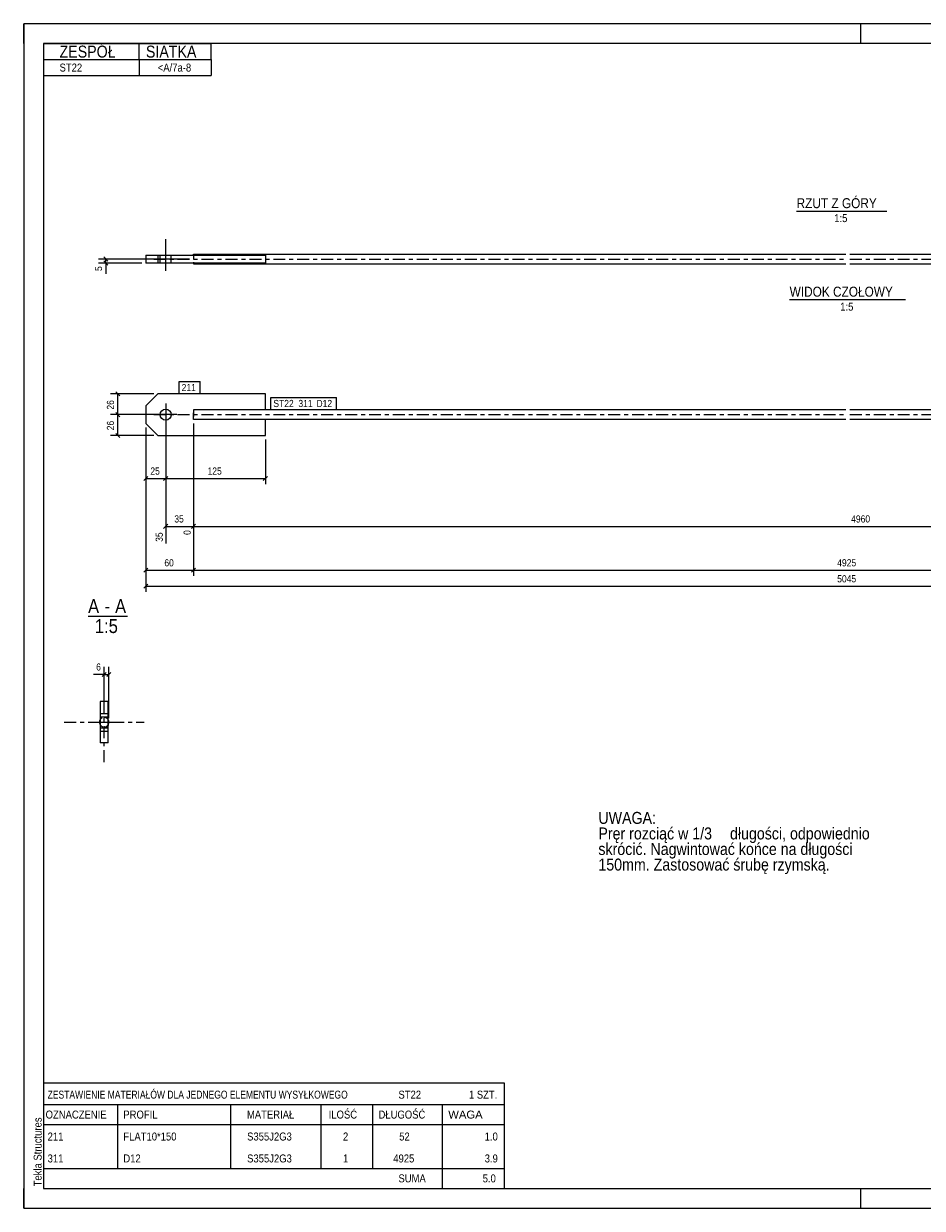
# Model space of a CAD drawing. Header units: millimetres. Extents: x 0 to 420, y 0 to 297.
# Tile 1 of 2: x 0 to 225, y 0 to 297. Entities that reach past the tile are written whole.
import ezdxf

# ---------------------------------------------------------------- set-up
doc = ezdxf.new("R2010")
doc.units = ezdxf.units.MM
for name, pattern in [('XKITLINE00', [0]), ('XKITLINE01', [4, 1, -1, 1, -1]), ('XKITLINE03', [6, 3, -1, 1, -1])]:
    doc.linetypes.add(name, pattern=pattern)
for name, color, linetype, lineweight in [('Arkusz rysunku', 3, 'Continuous', 0), ('Element', 2, 'Continuous', 0), ('Inny typ obiektu', 7, 'Continuous', 0), ('Tekst', 7, 'Continuous', 0), ('Wymiar', 4, 'Continuous', 0), ('Znak elementu', 2, 'Continuous', 0), ('Śruba', 3, 'Continuous', 0)]:
    doc.layers.add(name, color=color, linetype=linetype, lineweight=lineweight)
doc.styles.add('ARIAL', font='ARIAL.TTF')

msp = doc.modelspace()

# ---------------------------------------------------------------- linework, layer by layer
at = {"layer": 'Arkusz rysunku', "linetype": 'XKITLINE00', "lineweight": 0}
for p, q in [((420, 297), (0, 297)), ((0, 297), (0, 0)), ((0, 292), (0, 297)), ((5, 297), (0, 297)), ((210, 292), (210, 297)), ((415, 292), (5, 292)), ((5, 292), (5, 5)), ((0, 0), (0, 5)), ((5, 5), (415, 5)), ((210, 0), (210, 5)), ((0, 0), (420, 0))]:
    msp.add_line(p, q, dxfattribs=at)
at = {"layer": 'Element', "linetype": 'XKITLINE00', "lineweight": 0}
for p, q in [((30.62, 239), (30.62, 237)), ((30.62, 239), (60.62, 239)), ((33.62, 239), (33.62, 237)), ((42.62, 239.2), (206.22, 239.2)), ((42.62, 239), (42.62, 239.2)), ((60.62, 239), (60.62, 237)), ((207.22, 239.2), (370.82, 239.2)), ((60.62, 237), (30.62, 237)), ((42.62, 237), (42.62, 236.8)), ((42.62, 236.8), (206.22, 236.8)), ((207.22, 236.8), (370.82, 236.8)), ((33.62, 204.18), (30.62, 201.18)), ((60.62, 204.18), (33.62, 204.18)), ((60.62, 200.18), (60.62, 204.18)), ((30.62, 201.18), (30.62, 196.78)), ((42.62, 200.18), (42.62, 199.47)), ((60.62, 200.18), (42.62, 200.18)), ((42.62, 199.47), (42.62, 198.5)), ((206.22, 200.18), (60.62, 200.18)), ((352.82, 200.18), (207.22, 200.18)), ((30.62, 196.78), (33.62, 193.78)), ((42.62, 197.78), (42.62, 198.5)), ((60.62, 197.78), (42.62, 197.78)), ((206.22, 197.78), (60.62, 197.78)), ((60.62, 193.78), (60.62, 197.78)), ((352.82, 197.78), (207.22, 197.78)), ((33.62, 193.78), (60.62, 193.78)), ((21.18, 127.06), (19.18, 127.06)), ((19.18, 127.06), (19.19, 116.66)), ((21.19, 116.66), (21.18, 127.06)), ((19.18, 124.06), (21.18, 124.06)), ((19.19, 119.66), (21.19, 119.66)), ((21.19, 116.66), (19.19, 116.66))]:
    msp.add_line(p, q, dxfattribs=at)
at = {"layer": 'Element', "linetype": 'XKITLINE03', "lineweight": 0}
for p, q in [((32.62, 238), (206.22, 238)), ((207.22, 238), (380.82, 238)), ((32.62, 198.98), (206.22, 198.98)), ((207.22, 198.98), (380.82, 198.98)), ((20.19, 111.86), (20.19, 131.86)), ((10.19, 121.86), (30.19, 121.86))]:
    msp.add_line(p, q, dxfattribs=at)
at = {"layer": 'Element', "linetype": 'XKITLINE01', "lineweight": 0}
for p, q in [((42.62, 239.2), (42.62, 237)), ((42.62, 239), (42.62, 237)), ((42.62, 237), (42.62, 237.15)), ((60.62, 200.18), (42.62, 200.18)), ((42.62, 200.18), (42.62, 199.47)), ((42.62, 198.5), (42.62, 199.47)), ((42.62, 197.78), (42.62, 198.5)), ((60.62, 197.78), (42.62, 197.78)), ((21.18, 123.06), (19.18, 123.06)), ((21.18, 124.06), (21.19, 120.66)), ((21.19, 120.66), (19.19, 120.66))]:
    msp.add_line(p, q, dxfattribs=at)
at = {"layer": 'Element', "linetype": 'XKITLINE00', "lineweight": 0}
for start, end in [(154.2294, 205.7761), (334.2296, 25.7759)]:
    msp.add_arc((20.19, 121.86), 1.2, start, end, dxfattribs=at)
at = {"layer": 'Element', "linetype": 'XKITLINE01', "lineweight": 0}
for start, end in [(25.7759, 154.2294), (205.7761, 334.2296)]:
    msp.add_arc((20.19, 121.86), 1.2, start, end, dxfattribs=at)
at = {"layer": 'Inny typ obiektu', "linetype": 'XKITLINE00', "lineweight": 0}
for p, q in [((5, 292), (47, 292)), ((5, 292), (5, 288)), ((29, 288), (29, 292)), ((47, 288), (47, 292)), ((5, 288), (47, 288)), ((5, 288), (5, 284)), ((29, 288), (29, 284)), ((47, 288), (47, 284)), ((5, 284), (47, 284)), ((193.86, 250), (216.46, 250)), ((192.12, 227.81), (221.2, 227.81)), ((16.15, 148.48), (26.03, 148.48)), ((5, 31.5), (5, 26)), ((5, 31.5), (120.5, 31.5)), ((120.5, 31.5), (120.5, 26)), ((5, 26), (5, 21)), ((5, 26), (120.5, 26)), ((23.5, 26), (23.5, 21)), ((52, 21), (52, 26)), ((74.5, 26), (74.5, 21)), ((87.5, 26), (87.5, 21)), ((105, 26), (105, 21)), ((120.5, 26), (120.5, 21)), ((5, 21), (120.5, 21)), ((5, 21), (5, 15.5)), ((23.5, 21), (23.5, 15.5)), ((52, 15.5), (52, 21)), ((74.5, 21), (74.5, 15.5)), ((87.5, 21), (87.5, 15.5)), ((105, 21), (105, 15.5)), ((120.5, 21), (120.5, 15.5)), ((5, 15.5), (5, 10)), ((23.5, 15.5), (23.5, 10)), ((52, 10), (52, 15.5)), ((74.5, 15.5), (74.5, 10)), ((87.5, 15.5), (87.5, 10)), ((105, 15.5), (105, 10)), ((120.5, 15.5), (120.5, 10)), ((5, 10), (5, 5)), ((5, 10), (120.5, 10)), ((105, 10), (105, 5)), ((120.5, 10), (120.5, 5)), ((5, 5), (120.5, 5))]:
    msp.add_line(p, q, dxfattribs=at)
at = {"layer": 'Wymiar', "linetype": 'XKITLINE00', "lineweight": 0}
for p, q in [((41.62, 238), (18.76, 238)), ((20.11, 238.51), (21.13, 237.49)), ((20.62, 237), (20.62, 238)), ((29.62, 237), (18.76, 237)), ((20.11, 237.51), (21.13, 236.49)), ((20.62, 237), (20.62, 234.31)), ((20.62, 237), (20.62, 234.31)), ((32.62, 204.18), (21.76, 204.18)), ((23.11, 204.69), (24.13, 203.67)), ((23.62, 198.98), (23.62, 204.18)), ((23.11, 199.49), (24.13, 198.47)), ((23.11, 199.49), (24.13, 198.47)), ((34.62, 198.98), (21.76, 198.98)), ((34.62, 198.98), (21.76, 198.98)), ((23.62, 193.78), (23.62, 198.98)), ((35.62, 197.98), (35.62, 166.69)), ((35.62, 197.98), (35.62, 181.54)), ((35.62, 197.98), (35.62, 181.54)), ((42.62, 196.78), (42.62, 158.54)), ((42.62, 196.78), (42.62, 158.54)), ((42.62, 196.78), (42.62, 168.83)), ((42.62, 196.78), (42.62, 168.83)), ((32.62, 193.78), (21.76, 193.78)), ((23.11, 194.29), (24.13, 193.27)), ((30.62, 195.78), (30.62, 154.54)), ((30.62, 195.78), (30.62, 158.54)), ((30.62, 195.78), (30.62, 181.54)), ((60.62, 192.78), (60.62, 181.54)), ((31.13, 183.49), (30.11, 182.47)), ((30.62, 182.98), (35.62, 182.98)), ((36.13, 183.49), (35.11, 182.47)), ((36.13, 183.49), (35.11, 182.47)), ((35.62, 182.98), (60.62, 182.98)), ((61.13, 183.49), (60.11, 182.47)), ((36.13, 171.49), (35.11, 170.47)), ((35.62, 170.98), (42.62, 170.98)), ((43.13, 171.49), (42.11, 170.47)), ((43.13, 171.49), (42.16, 170.52)), ((42.62, 170.98), (377.82, 170.98)), ((31.13, 160.49), (30.11, 159.47)), ((43.13, 160.49), (42.11, 159.47)), ((43.13, 160.49), (42.11, 159.47)), ((30.62, 159.98), (42.62, 159.98)), ((42.62, 159.98), (370.82, 159.98)), ((31.13, 156.49), (30.11, 155.47)), ((30.62, 155.98), (382.82, 155.98)), ((20.19, 133.86), (17.5, 133.86)), ((20.19, 133.86), (17.5, 133.86)), ((20.69, 134.37), (19.68, 133.35)), ((20.19, 124.06), (20.19, 135.72)), ((20.19, 133.86), (21.39, 133.86)), ((21.89, 134.37), (20.88, 133.35)), ((21.39, 122.86), (21.39, 135.72))]:
    msp.add_line(p, q, dxfattribs=at)
at = {"layer": 'Znak elementu', "linetype": 'XKITLINE00', "lineweight": 0}
for p, q in [((39.02, 207.28), (44.23, 207.28)), ((39.02, 204.28), (39.02, 207.28)), ((44.23, 204.28), (44.23, 207.28)), ((39.02, 204.28), (44.23, 204.28)), ((62.02, 203.28), (78.45, 203.28)), ((62.02, 200.28), (62.02, 203.28)), ((78.45, 200.28), (78.45, 203.28)), ((62.02, 200.28), (78.45, 200.28))]:
    msp.add_line(p, q, dxfattribs=at)
at = {"layer": 'Śruba', "linetype": 'XKITLINE00', "lineweight": 0}
for p, q in [((35.62, 235), (35.62, 243)), ((34.22, 237), (34.22, 239)), ((37.02, 237), (37.02, 239)), ((35.62, 201.78), (35.62, 196.18)), ((38.42, 198.98), (32.82, 198.98)), ((17.19, 121.86), (25.19, 121.86)), ((19.18, 123.26), (21.18, 123.26)), ((19.19, 120.46), (21.19, 120.46))]:
    msp.add_line(p, q, dxfattribs=at)
msp.add_circle((35.62, 198.98), 1.4, dxfattribs=at)

# ---------------------------------------------------------------- texts
at = {"layer": 'Arkusz rysunku', "style": 'ARIAL', "width": 0.85}
msp.add_text('Tekla Structures', height=2, rotation=90, dxfattribs=at).set_placement((4.5, 5.5))
at = {"layer": 'Inny typ obiektu', "style": 'ARIAL'}
for s, height, width, p in [('ZESPÓŁ', 3, 0.85, (9, 288.5)), ('SIATKA', 3, 0.85, (30.66, 288.5)), ('ST22', 2, 0.85, (9, 285)), ('<A/7a-8', 2, 0.85, (33.63, 285)), ('RZUT Z GÓRY', 2.5, 0.85, (193.86, 250.75)), ('1:5', 2, 0.85, (203.31, 247.25)), ('WIDOK CZOŁOWY', 2.5, 0.85, (192.12, 228.56)), ('1:5', 2, 0.85, (204.81, 225.06)), ('A', 3.5, 0.85, (16.15, 149.23)), ('A', 3.5, 0.85, (22.92, 149.23)), ('-', 3.5, 0.85, (20.32, 149.23)), ('1:5', 3.5, 0.85, (17.85, 144.23)), ('ZESTAWIENIE MATERIAŁÓW DLA JEDNEGO ELEMENTU WYSYŁKOWEGO', 2, 0.765, (6, 27.5)), ('ST22', 2, 0.85, (94, 27.5)), ('1', 2, 0.85, (111.69, 27.5)), (' SZT.', 2, 0.85, (113, 27.5)), ('OZNACZENIE', 2, 0.85, (5.5, 22.5)), ('PROFIL', 2, 0.85, (25, 22.5)), ('MATERIAŁ', 2, 0.85, (56, 22.5)), ('ILOŚĆ', 2, 0.85, (76.5, 22.5)), ('DŁUGOŚĆ', 2, 0.85, (89, 22.5)), ('WAGA', 2, 1.008832, (106.5, 22.5)), ('211', 2, 0.85, (6, 17)), ('FLAT10*150', 2, 0.85, (25, 17)), ('S355J2G3', 2, 0.85, (56.04, 17)), ('2', 2, 0.85, (80.09, 17)), ('52', 2, 0.85, (94.19, 17)), ('1.0', 2, 0.85, (115.63, 17)), ('311', 2, 0.85, (6, 11.5)), ('D12', 2, 0.85, (25, 11.5)), ('S355J2G3', 2, 0.85, (56.04, 11.5)), ('1', 2, 0.85, (80.09, 11.5)), ('4925', 2, 0.85, (92.7, 11.5)), ('3.9', 2, 0.85, (115.63, 11.5)), ('SUMA', 2, 0.85, (94, 6.5)), ('5.0', 2, 0.85, (115.13, 6.5))]:
    msp.add_text(s, height=height, dxfattribs=dict(at, width=width)).set_placement(p)
at = {"layer": 'Tekst', "style": 'ARIAL', "width": 0.85}
for s, p in [('UWAGA:', (144.15, 96.38)), ('Pręr rozciąć w 1/3', (144.15, 92.48)), (' długości, odpowiednio', (176.17, 92.48)), ('skrócić. Nagwintować końce na długości ', (144.15, 88.58)), ('150mm. Zastosować śrubę rzymską.', (144.15, 84.68))]:
    msp.add_text(s, height=3, dxfattribs=at).set_placement(p)
at = {"layer": 'Wymiar', "style": 'ARIAL', "width": 0.85}
for s, p in [('5', (19.66, 234.99)), ('26', (22.66, 200.25)), ('26', (22.66, 195.05)), ('35', (34.9, 167.09)), ('0', (41.9, 168.83))]:
    msp.add_text(s, height=1.8, rotation=90.0002, dxfattribs=at).set_placement(p)
for s, p in [('25', (31.78, 183.94)), ('125', (46.12, 183.94)), ('35', (37.78, 171.94)), ('4960', (207.55, 171.94)), ('60', (35.28, 160.94)), ('4925', (204.05, 160.94)), ('5045', (204.05, 156.94)), ('6', (18.18, 134.82))]:
    msp.add_text(s, height=1.8, dxfattribs=at).set_placement(p)
at = {"layer": 'Znak elementu', "style": 'ARIAL', "width": 0.85}
for s, p in [('211', (39.62, 204.88)), ('ST22', (62.62, 200.88)), ('311', (68.9, 200.88)), ('D12', (73.44, 200.88))]:
    msp.add_text(s, height=1.8, dxfattribs=at).set_placement(p)

doc.saveas('drawing.dxf')
